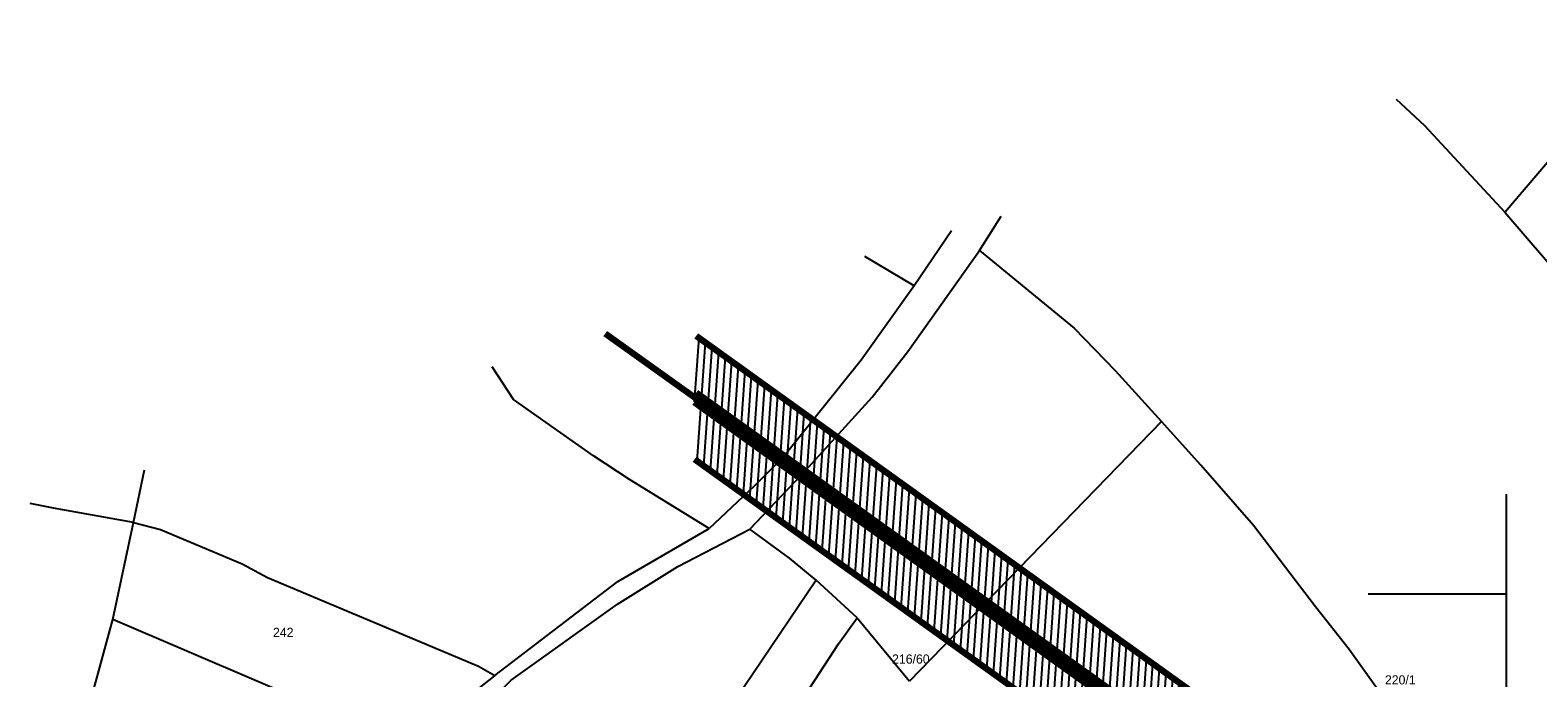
# Model space of a CAD drawing. Extents: x -740024 to -738426, y -1122140 to -1121743.
# Tile 34 of 256: x -739420 to -739092, y -1121884 to -1121743. Entities that reach past the tile are written whole.
import ezdxf

# ---------------------------------------------------------------- set-up
doc = ezdxf.new("R2010")
doc.units = 0
doc.header["$MEASUREMENT"] = 0
for name, color, linetype in [('G_DALSI_PRVKY_MAPY_B601', 7, 'Continuous'), ('G_DALSI_PRVKY_MAPY_L60500', 7, 'Continuous'), ('G_HRANICE_PARCEL_L21900', 7, 'Continuous'), ('G_HRANICE_PARCEL_L21999', 7, 'Continuous'), ('G_PARCELY_KN_T100018', 7, 'Continuous'), ('G_PARCELY_KN_T18', 7, 'Continuous'), ('obrubníky', 7, 'Continuous'), ('SÍTĚ NOVÉ', 7, 'Continuous')]:
    doc.layers.add(name, color=color, linetype=linetype)
doc.styles.add('GENERATED_STYLE_1', font='txt')

msp = doc.modelspace()

# ---------------------------------------------------------------- hatches: boundary and pattern name
at = {"layer": 'obrubníky', "linetype": 'Continuous'}
h = msp.add_hatch(dxfattribs=at)
h.set_pattern_fill('plášť_2_kopírovat', color=256, style=0, pattern_type=2)
h.set_pattern_definition([(86, (-738576.9859, -1121962.5378), (-1.496346, 0.1046347), [])])
h.paths.add_polyline_path([(-739081.8409, -1121975.8547), (-739166.219, -1121914.9854), (-739275.5215, -1121836.5613), (-739275.5414, -1121809.4701), (-739184.9876, -1121874.442), (-739069.0126, -1121957.982)], flags=0)

# ---------------------------------------------------------------- linework, layer by layer
at = {"layer": 'G_DALSI_PRVKY_MAPY_B601'}
msp.add_line((-739252.075, -1121839.8456), (-739252.0749, -1121839.8456), dxfattribs=at)
at = {"layer": 'G_DALSI_PRVKY_MAPY_L60500', "color": 1, "lineweight": 200, "flags": 128}
for points in [[(-739295.0001, -1121809.216), (-739252.075, -1121839.8456)], [(-739275.1815, -1121809.7283), (-739126.8324, -1121916.1681)], [(-739275.6358, -1121824.1716), (-739133.8279, -1121925.9181)], [(-739275.1815, -1121822.036), (-739132.662, -1121924.2931)], [(-739275.5215, -1121836.5613), (-739139.6607, -1121934.0409)], [(-739252.075, -1121839.8456), (-739133.245, -1121925.1056)]]:
    msp.add_lwpolyline(points, dxfattribs=at)
at = {"layer": 'G_HRANICE_PARCEL_L21900', "flags": 128}
for points in [[(-739183.965, -1121817.2756), (-739173.925, -1121828.3956)], [(-739173.925, -1121828.3956), (-739228.785, -1121884.8856)], [(-739165.355, -1121837.8956), (-739173.925, -1121828.3956)], [(-739240.125, -1121871.0756), (-739228.785, -1121884.8856)]]:
    msp.add_lwpolyline(points, dxfattribs=at)
at = {"layer": 'G_HRANICE_PARCEL_L21999', "flags": 128}
for points in [[(-739099.205, -1121782.8456), (-739085.255, -1121766.5456), (-739072.0758, -1121743.2487)], [(-739122.8025, -1121758.2596), (-739116.655, -1121763.9856), (-739099.205, -1121782.8456)], [(-739213.495, -1121791.1856), (-739208.7924, -1121783.7056)], [(-739099.205, -1121782.8456), (-739081.495, -1121803.4656)], [(-739219.6262, -1121786.9115), (-739227.745, -1121798.8456)], [(-739263.485, -1121851.8156), (-739252.075, -1121839.8456), (-739236.885, -1121823.1056), (-739229.105, -1121813.1456), (-739213.495, -1121791.1856)], [(-739213.495, -1121791.1856), (-739192.915, -1121808.1056), (-739183.965, -1121817.2756)], [(-739227.745, -1121798.8456), (-739238.4626, -1121792.4855)], [(-739227.745, -1121798.8456), (-739239.245, -1121815.0356), (-739256.085, -1121836.0156), (-739262.585, -1121842.4156), (-739272.315, -1121851.6456)], [(-739272.315, -1121851.6456), (-739289.695, -1121840.9956), (-739297.525, -1121835.8656), (-739314.965, -1121823.5556), (-739319.5477, -1121816.4801)], [(-739397.655, -1121850.3756), (-739395.2372, -1121838.8781)], [(-739098.815, -1121930.7456), (-739109.245, -1121912.0256), (-739120.205, -1121895.9356), (-739133.045, -1121877.9356), (-739140.415, -1121868.6656), (-739153.855, -1121850.9956), (-739165.355, -1121837.8956)], [(-739397.655, -1121850.3756), (-739415.075, -1121847.2556), (-739420.1291, -1121846.244)], [(-739402.145, -1121871.4356), (-739397.655, -1121850.3756)], [(-739397.655, -1121850.3756), (-739391.765, -1121851.8356), (-739373.975, -1121859.3256), (-739368.485, -1121862.3156), (-739322.545, -1121881.6156), (-739318.985, -1121883.6056)], [(-739345.725, -1121922.9356), (-739343.695, -1121918.6656), (-739333.355, -1121902.2756), (-739315.425, -1121884.6456), (-739292.295, -1121868.1156), (-739279.175, -1121859.9256), (-739263.485, -1121851.8156)], [(-739318.985, -1121883.6056), (-739292.195, -1121863.1556), (-739272.315, -1121851.6456)], [(-739249.035, -1121862.8956), (-739254.835, -1121858.0956), (-739263.485, -1121851.8156)], [(-739249.035, -1121862.8956), (-739266.665, -1121889.0256), (-739281.065, -1121911.3856), (-739292.815, -1121927.4556)], [(-739240.125, -1121871.0756), (-739249.035, -1121862.8956)], [(-739419.945, -1121958.2056), (-739415.325, -1121927.8956), (-739411.565, -1121906.9556), (-739409.785, -1121899.3656), (-739402.145, -1121871.4356)], [(-739338.215, -1121898.7556), (-739402.145, -1121871.4356)], [(-739278.245, -1121928.7056), (-739270.615, -1121916.7956), (-739264.935, -1121908.5656), (-739244.205, -1121876.7356), (-739240.125, -1121871.0756)], [(-739318.985, -1121883.6056), (-739338.215, -1121898.7556)]]:
    msp.add_lwpolyline(points, dxfattribs=at)
at = {"layer": 'SÍTĚ NOVÉ'}
for p, q in [((-739098.815, -1122029.1865), (-739098.815, -1121844.1925)), ((-739128.9164, -1121865.8365), (-739098.815, -1121865.8365))]:
    msp.add_line(p, q, dxfattribs=at)

# ---------------------------------------------------------------- texts
at = {"layer": 'G_PARCELY_KN_T100018', "insert": (-739367.2815, -1121874.2453), "char_height": 2, "attachment_point": 4, "style": 'GENERATED_STYLE_1'}
msp.add_mtext('{242}', dxfattribs=at)
at = {"layer": 'G_PARCELY_KN_T18', "char_height": 2, "attachment_point": 7, "style": 'GENERATED_STYLE_1'}
for s, insert in [('{216/60}', (-739232.5458, -1121881.072)), ('{220/1}', (-739125.2853, -1121885.6053))]:
    msp.add_mtext(s, dxfattribs=dict(at, insert=insert))

doc.saveas('drawing.dxf')
